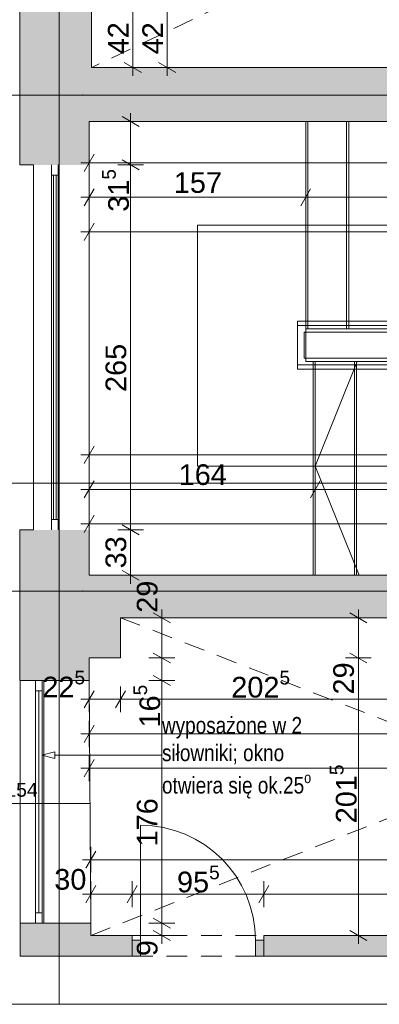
# Paper-space layout 'A-12 INWENTARYZACJA - PIĘTRO 9' of a CAD drawing. Header units: millimetres. Extents: x 0 to 420, y 0 to 297.
# Tile 2 of 10: x 57 to 83, y 108 to 179. Entities that reach past the tile are written whole.
import ezdxf
from ezdxf.xclip import XClip

# ---------------------------------------------------------------- set-up
doc = ezdxf.new("R2010")
doc.units = ezdxf.units.MM
doc.header["$MEASUREMENT"] = 0
doc.header["$XCLIPFRAME"] = 0
for name, pattern in [('ACAD_ISO03W100', [300, 120, -180]), ('DASHDOTX2', [1000, 500, -250, 0, -250]), ('GESTRICHELT2', [93.75, 62.5, -31.25]), ('Przer. długie kreski', [2.5, 1.5, -1]), ('PRZERYWANA_DU_A', [550, 350.0000000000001, -199.9999999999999])]:
    doc.linetypes.add(name, pattern=pattern)
for name, color, linetype, lineweight in [('0_Nr_pióra__2', 8, 'Continuous', 13), ('A_linie przekroju_Nr_pióra__1', 7, 'Continuous', 20), ('A_stolarka_Nr_pióra__3', 252, 'Continuous', 13), ('A_wymiary_Nr_pióra__1', 7, 'Continuous', 20), ('A_wymiary_Nr_pióra__2', 8, 'Continuous', 13), ('A_ściany_Nr_pióra__1', 7, 'Continuous', 20), ('Drzwi Archicad_Nr_pióra__1', 7, 'Continuous', 20)]:
    doc.layers.add(name, color=color, linetype=linetype, lineweight=lineweight)
for name, color, linetype, lineweight, true_color in [('A__balustrada_Nr_pióra__161', 7, 'Continuous', 5, 0x949494), ('A_opis_Nr_pióra__255', 7, 'Continuous', 15, 0x242424), ('A_opis_Nr_pióra__8', 7, 'Continuous', 13, 0x4c4c4c), ('A_osie_Nr_pióra__16', 7, 'Continuous', 5, 0x0f0f0f), ('A_pochwyt_Nr_pióra__161', 7, 'Continuous', 5, 0x949494), ('A_schody_Nr_pióra__10', 7, 'Continuous', 13, 0x4b4b4b), ('A_schody_Nr_pióra__4', 7, 'Continuous', 18, 0x4b4b4b), ('A_sufit_Nr_pióra__4', 7, 'Continuous', 18, 0x4b4b4b), ('A_ściany_Nr_pióra__10', 7, 'Continuous', 13, 0x4b4b4b), ('A_ściany_Nr_pióra__19', 7, 'Continuous', 5, 0x191919), ('Okna Archicada_Nr_pióra__19', 7, 'Continuous', 5, 0x191919)]:
    doc.layers.add(name, color=color, linetype=linetype, lineweight=lineweight, true_color=true_color)
for name, color, linetype in [('A_podrys', 7, 'Continuous'), ('A_ściany', 7, 'Continuous'), ('Drzwi Archicad', 7, 'Continuous')]:
    doc.layers.add(name, color=color, linetype=linetype)
doc.styles.add('STYL_AUTOMATYCZNY_1', font='arial.ttf')
doc.styles.add('STYL_AUTOMATYCZNY_2', font='ARIALN.TTF')
doc.styles.add('STYL_AUTOMATYCZNY_4', font='arial.ttf')

# ---------------------------------------------------------------- blocks, each defined once
blk = doc.blocks.new('Rysunek_1_1', base_point=(-1583.246055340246, -271.4475983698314))
at = {"layer": 'A_ściany', "linetype": 'Continuous', "lineweight": 0, "true_color": 0x000000}
for points in [[(57.17905362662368, 179.8264683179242), (57.17905362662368, 171.7064683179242), (62.37905362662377, 171.7064683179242), (62.37905362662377, 179.8264683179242)], [(62.37905362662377, 171.7064683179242), (109.7328841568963, 171.7064683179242), (109.7328841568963, 175.6264683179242), (62.37905362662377, 175.6264683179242)], [(57.17905362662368, 171.7064683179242), (57.17905362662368, 168.5613520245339), (62.22605362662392, 168.561352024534), (62.22605362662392, 171.7064683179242)], [(57.17905362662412, 142.0613520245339), (57.17905362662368, 131.1264683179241), (62.22605362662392, 131.1264683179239), (62.22605362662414, 142.0613520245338)], [(62.22605362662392, 132.7664683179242), (64.49605362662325, 132.7664683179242), (64.49605362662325, 138.7664683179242), (62.22605362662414, 138.7664683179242)], [(64.49605362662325, 135.6864683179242), (84.74605362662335, 135.6864683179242), (84.74605362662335, 138.7664683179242), (64.49605362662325, 138.7664683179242)], [(62.33605362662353, 113.5264683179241), (57.21905362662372, 113.5264683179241), (57.21905362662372, 111.1264683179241), (62.33605362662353, 111.1264683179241)], [(62.33605362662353, 112.626467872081), (62.33605362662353, 111.1264683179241), (65.33605400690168, 111.1264683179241), (65.33605400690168, 112.626467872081)], [(74.88605379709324, 111.1264683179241), (126.2960536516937, 111.1264683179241), (126.2960536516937, 112.6264679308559), (74.88605379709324, 112.6264679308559)]]:
    blk.add_hatch(color=18, dxfattribs=at).paths.add_polyline_path(points)
at = {"layer": 'Drzwi Archicad', "linetype": 'Continuous', "lineweight": 0, "true_color": 0xfdfdfd}
for points in [[(65.33605362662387, 112.2764683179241), (65.33605362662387, 111.1264683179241), (65.93605362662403, 111.1264683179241), (65.93605362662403, 112.2764683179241)], [(74.88605362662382, 111.1264683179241), (74.88605362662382, 112.2764683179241), (74.28605362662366, 112.2764683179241), (74.28605362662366, 111.1264683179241)]]:
    blk.add_hatch(color=7, dxfattribs=at).paths.add_polyline_path(points)
at = {"layer": '0_Nr_pióra__2', "color": 8, "linetype": 'PRZERYWANA_DU_A', "lineweight": 13, "flags": 128}
blk.add_lwpolyline([(43.8800683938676, 107.6272357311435), (158.8800683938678, 107.6272357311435)], dxfattribs=at)
at = {"layer": 'A__balustrada_Nr_pióra__161', "color": 252, "linetype": 'Continuous', "lineweight": 5, "true_color": 0x949494}
for p, q in [((77.3260520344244, 153.736467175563), (77.3260520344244, 157.2064686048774)), ((77.3260520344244, 156.9064681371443), (108.9990531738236, 156.9064681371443)), ((77.82605405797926, 154.536469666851), (77.82605405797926, 156.4064698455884)), ((77.82605405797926, 156.4064698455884), (108.4990548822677, 156.4064698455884)), ((77.82605405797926, 154.536469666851), (94.58654718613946, 154.536469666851)), ((77.3260520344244, 154.0364676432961), (94.37116233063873, 154.0364676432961))]:
    blk.add_line(p, q, dxfattribs=at)
at = {"layer": 'A_linie przekroju_Nr_pióra__1', "color": 7, "linetype": 'ACAD_ISO03W100', "lineweight": 20}
blk.add_line((54.97905168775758, 145.4599373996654), (285.9452800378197, 145.4599373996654), dxfattribs=at)
at = {"layer": 'A_opis_Nr_pióra__255', "color": 250, "linetype": 'Continuous', "lineweight": 15, "true_color": 0x242424}
for p, q in [((58.78897066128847, 125.7094088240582), (59.72198159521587, 125.9594079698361)), ((59.72198159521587, 125.9594079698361), (59.72198159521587, 125.4594096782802)), ((58.78897066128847, 125.7094088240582), (59.72198159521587, 125.4594096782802)), ((59.72198159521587, 125.7094088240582), (65.63328879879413, 125.7094088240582)), ((65.63328879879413, 125.7094088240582), (67.50220669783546, 125.7094088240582))]:
    blk.add_line(p, q, dxfattribs=at)
at = {"layer": 'A_osie_Nr_pióra__16', "color": 250, "linetype": 'DASHDOTX2', "lineweight": 5, "true_color": 0x0f0f0f}
for p, q in [((60.05105433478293, 239.4472546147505), (60.05105433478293, 107.6272371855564)), ((61.7463877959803, 173.6272357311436), (41.4953055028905, 173.6272341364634)), ((61.7463861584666, 173.6272332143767), (61.7463877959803, 173.6272357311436)), ((285.9452776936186, 173.6272332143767), (61.7463861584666, 173.6272332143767)), ((61.7463877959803, 137.6272357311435), (41.4953055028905, 137.627233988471)), ((285.9452776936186, 137.6272392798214), (61.7463861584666, 137.6272392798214)), ((61.7463861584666, 137.6272392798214), (61.7463877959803, 137.6272357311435))]:
    blk.add_line(p, q, dxfattribs=at)
for p in [(61.7463877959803, 173.6272357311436), (61.7463877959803, 137.6272357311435)]:
    blk.add_point(p, dxfattribs=at)
at = {"layer": 'A_pochwyt_Nr_pióra__161', "color": 252, "linetype": 'Continuous', "lineweight": 5, "true_color": 0x949494}
for p, q in [((77.3260520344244, 157.2064686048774), (108.9990531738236, 157.2064686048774)), ((77.3260520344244, 153.736467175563), (94.24193440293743, 153.736467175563))]:
    blk.add_line(p, q, dxfattribs=at)
at = {"layer": 'A_schody_Nr_pióra__10', "color": 251, "linetype": 'GESTRICHELT2', "lineweight": 13, "true_color": 0x4b4b4b}
for p, q in [((78.07605320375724, 171.7064675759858), (78.07605320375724, 156.6564689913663)), ((81.04605260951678, 171.7064675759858), (81.04605260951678, 156.6564689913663)), ((78.47605258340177, 154.2864667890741), (78.47605258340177, 138.7664677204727)), ((81.45605374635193, 154.2864667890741), (81.45605374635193, 138.7664677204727))]:
    blk.add_line(p, q, dxfattribs=at)
at = {"layer": 'A_schody_Nr_pióra__4', "color": 251, "linetype": 'Continuous', "lineweight": 18, "true_color": 0x4b4b4b}
for p, q in [((77.92605296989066, 171.7064675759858), (77.92605296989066, 154.2864667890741)), ((80.89605237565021, 171.7064675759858), (80.89605237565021, 156.6564689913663)), ((70.07605441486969, 164.1794474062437), (117.8990533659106, 164.1794474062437)), ((70.07605441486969, 164.1794474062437), (70.07605441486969, 146.699768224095)), ((77.92605296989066, 156.6564689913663), (108.3990522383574, 156.6564689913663)), ((77.92605296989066, 154.2864667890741), (94.47885289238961, 154.2864667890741)), ((78.62605281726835, 154.2864667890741), (78.62605281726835, 138.7664677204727)), ((81.65870128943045, 154.2864667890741), (78.62605281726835, 146.699768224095)), ((81.6060539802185, 154.2864667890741), (81.6060539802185, 138.7664677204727)), ((91.21076753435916, 146.699768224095), (70.07605441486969, 146.699768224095)), ((81.7972853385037, 138.7664677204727), (78.62605281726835, 146.699768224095))]:
    blk.add_line(p, q, dxfattribs=at)
at = {"layer": 'A_stolarka_Nr_pióra__3', "color": 252, "linetype": 'Continuous', "lineweight": 13}
blk.add_line((51.40855460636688, 122.1998258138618), (62.281845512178, 122.1998258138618), dxfattribs=at)
at = {"layer": 'A_sufit_Nr_pióra__4', "color": 251, "linetype": 'Przer. długie kreski', "lineweight": 18, "true_color": 0x4b4b4b}
for p, q in [((123.8628847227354, 204.9464529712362), (62.40288543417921, 175.6264510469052)), ((62.33605279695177, 112.6264685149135), (123.7760523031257, 136.8664697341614)), ((64.49605541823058, 135.6864676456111), (123.7760523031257, 112.6264685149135))]:
    blk.add_line(p, q, dxfattribs=at)
at = {"layer": 'A_wymiary_Nr_pióra__1', "color": 7, "linetype": 'Continuous', "lineweight": 20}
for p, q in [((64.75405223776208, 175.9872980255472), (66.00405543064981, 175.2656078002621)), ((67.2540548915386, 175.9872980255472), (68.50405435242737, 175.2656078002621)), ((65.85105466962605, 171.3456243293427), (64.60105520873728, 172.0673108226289)), ((62.58689910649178, 169.3314682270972), (61.86520888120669, 168.0814687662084)), ((64.60105520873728, 168.9221948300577), (65.85105466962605, 168.2005083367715)), ((62.58689910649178, 166.8314693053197), (61.86520888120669, 165.5814698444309)), ((78.28689621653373, 166.8314693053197), (77.56520972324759, 165.5814698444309)), ((62.58689910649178, 164.3314666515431), (61.86520888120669, 163.0814671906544)), ((62.58689910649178, 148.1311241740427), (61.86520888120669, 146.881124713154)), ((62.58689910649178, 145.6311252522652), (61.86520888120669, 144.3811220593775)), ((78.9868960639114, 145.6311252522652), (78.26520957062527, 144.3811220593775)), ((62.58689910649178, 143.1311225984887), (61.86520888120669, 141.8811231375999)), ((64.60105520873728, 142.4221958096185), (65.85105466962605, 141.7005093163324)), ((64.60105520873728, 139.1273109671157), (65.85105466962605, 138.4056244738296)), ((68.12105422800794, 135.325624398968), (66.87105476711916, 136.0473108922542)), ((82.37105405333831, 135.325624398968), (81.12105459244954, 136.0473108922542)), ((66.87105476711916, 133.1273128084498), (68.12105422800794, 132.4056263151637)), ((81.12105459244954, 133.1273128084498), (82.37105405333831, 132.4056263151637)), ((66.87105476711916, 131.4873119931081), (68.12105422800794, 130.765625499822)), ((62.58689910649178, 130.3914664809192), (61.86520888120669, 129.1414670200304)), ((64.85689866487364, 130.3914664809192), (64.13520843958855, 129.1414670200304)), ((62.58689910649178, 127.8914675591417), (61.86520888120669, 126.6414680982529)), ((62.58689910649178, 125.3914686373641), (61.86520888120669, 124.1414691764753)), ((62.69689604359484, 118.7514699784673), (61.9752095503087, 117.5014667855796)), ((62.69689604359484, 116.2514673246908), (61.9752095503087, 115.001467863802)), ((65.69689698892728, 116.2514673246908), (64.97521049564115, 115.001467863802)), ((75.24689570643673, 116.2514673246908), (74.52520921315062, 115.001467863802)), ((66.87105476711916, 113.887313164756), (68.12105422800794, 113.1656229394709)), ((66.87105476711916, 112.9873117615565), (68.12105422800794, 112.2656252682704)), ((81.12105459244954, 112.9873117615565), (82.37105405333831, 112.2656252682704))]:
    blk.add_line(p, q, dxfattribs=at)
at = {"layer": 'A_wymiary_Nr_pióra__2', "color": 8, "linetype": 'Continuous', "lineweight": 13}
for p, q in [((65.37905383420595, 175.6264510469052), (65.37905383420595, 179.826468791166)), ((67.87905275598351, 175.6264510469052), (67.87905275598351, 179.826468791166)), ((66.31655436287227, 175.6264510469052), (64.44155330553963, 175.6264510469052)), ((65.37905383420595, 175.0152018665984), (65.37905383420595, 175.6264510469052)), ((68.81655328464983, 175.6264510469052), (66.94155222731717, 175.6264510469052)), ((67.87905275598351, 175.0152018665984), (67.87905275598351, 175.6264510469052)), ((65.22605307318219, 171.7064675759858), (65.22605307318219, 172.3177167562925)), ((66.16355360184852, 171.7064675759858), (64.28855254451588, 171.7064675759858)), ((65.22605307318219, 168.5613515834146), (65.22605307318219, 171.7064675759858)), ((62.22605212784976, 167.768969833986), (62.22605212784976, 169.6439671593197)), ((61.61480294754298, 168.7064666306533), (62.22605212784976, 168.7064666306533)), ((62.22605212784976, 168.7064666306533), (109.7328835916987, 168.7064666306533)), ((66.16355360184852, 168.5613515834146), (64.28855254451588, 168.5613515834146)), ((65.22605307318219, 142.0613525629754), (65.22605307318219, 168.5613515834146)), ((62.22605212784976, 165.2689671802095), (62.22605212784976, 167.1439682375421)), ((77.92605296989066, 165.2689671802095), (77.92605296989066, 167.1439682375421)), ((61.61480294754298, 166.2064677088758), (62.22605212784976, 166.2064677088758)), ((62.22605212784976, 166.2064677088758), (77.92605296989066, 166.2064677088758)), ((77.92605296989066, 166.2064677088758), (107.626054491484, 166.2064677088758)), ((62.22605212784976, 162.7689682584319), (62.22605212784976, 164.6439693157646)), ((61.61480294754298, 163.7064687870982), (62.22605212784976, 163.7064687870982)), ((62.22605212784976, 163.7064687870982), (127.9260537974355, 163.7064687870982)), ((62.22605212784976, 146.5686220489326), (62.22605212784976, 148.4436231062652)), ((61.61480294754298, 147.5061225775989), (62.22605212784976, 147.5061225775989)), ((62.22605212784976, 147.5061225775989), (127.4372962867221, 147.5061225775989)), ((62.22605212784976, 144.068623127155), (62.22605212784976, 145.9436241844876)), ((78.62605281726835, 144.068623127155), (78.62605281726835, 145.9436241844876)), ((61.61480294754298, 145.0061236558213), (62.22605212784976, 145.0061236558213)), ((62.22605212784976, 145.0061236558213), (78.62605281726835, 145.0061236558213)), ((78.62605281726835, 145.0061236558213), (108.3990522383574, 145.0061236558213)), ((62.22605212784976, 141.5686242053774), (62.22605212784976, 143.4436252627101)), ((61.61480294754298, 142.5061247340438), (62.22605212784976, 142.5061247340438)), ((62.22605212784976, 142.5061247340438), (109.5794237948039, 142.5061247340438)), ((66.16355360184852, 142.0613525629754), (64.28855254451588, 142.0613525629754)), ((65.22605307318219, 138.7664677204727), (65.22605307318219, 142.0613525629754)), ((66.16355360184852, 138.7664677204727), (64.28855254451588, 138.7664677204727)), ((65.22605307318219, 138.1552185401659), (65.22605307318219, 138.7664677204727)), ((67.49605263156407, 135.6864676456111), (67.49605263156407, 136.2977168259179)), ((81.74605245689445, 135.6864676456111), (81.74605245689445, 136.2977168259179)), ((68.43355316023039, 135.6864676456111), (66.55855210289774, 135.6864676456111)), ((67.49605263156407, 132.7664695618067), (67.49605263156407, 135.6864676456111)), ((82.68355298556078, 135.6864676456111), (80.80855192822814, 135.6864676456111)), ((81.74605245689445, 132.7664695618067), (81.74605245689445, 135.6864676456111)), ((68.43355316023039, 132.7664695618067), (66.55855210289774, 132.7664695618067)), ((67.49605263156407, 131.1264687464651), (67.49605263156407, 132.7664695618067)), ((82.68355298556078, 132.7664695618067), (80.80855192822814, 132.7664695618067)), ((81.74605245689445, 112.6264685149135), (81.74605245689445, 132.7664695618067)), ((68.43355316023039, 131.1264687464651), (66.55855210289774, 131.1264687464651)), ((67.49605263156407, 113.5264699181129), (67.49605263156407, 131.1264687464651)), ((62.22605212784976, 128.828968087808), (62.22605212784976, 130.7039691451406)), ((64.49605541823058, 128.828968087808), (64.49605541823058, 130.7039691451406)), ((61.61480294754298, 129.7664686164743), (62.22605212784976, 129.7664686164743)), ((62.22605212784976, 129.7664686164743), (64.49605541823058, 129.7664686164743)), ((64.49605541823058, 129.7664686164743), (84.74605340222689, 129.7664686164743)), ((62.22605212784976, 126.3289691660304), (62.22605212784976, 128.2039664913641)), ((61.61480294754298, 127.2664696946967), (62.22605212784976, 127.2664696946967)), ((62.22605212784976, 127.2664696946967), (123.7760523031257, 127.2664696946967)), ((62.22605212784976, 123.8289665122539), (62.22605212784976, 125.7039675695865)), ((61.61480294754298, 124.7664670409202), (62.22605212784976, 124.7664670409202)), ((62.22605212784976, 124.7664670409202), (158.7960519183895, 124.7664670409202)), ((62.33605279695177, 117.1889678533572), (62.33605279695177, 119.0639689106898)), ((61.724803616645, 118.1264683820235), (62.33605279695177, 118.1264683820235)), ((62.33605279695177, 118.1264683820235), (158.7960519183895, 118.1264683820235)), ((62.33605279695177, 114.6889689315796), (62.33605279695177, 116.5639699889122)), ((65.33605374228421, 114.6889689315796), (65.33605374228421, 116.5639699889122)), ((74.88605245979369, 114.6889689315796), (74.88605245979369, 116.5639699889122)), ((61.724803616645, 115.6264694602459), (62.33605279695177, 115.6264694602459)), ((62.33605279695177, 115.6264694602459), (65.33605374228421, 115.6264694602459)), ((65.33605374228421, 115.6264694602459), (74.88605245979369, 115.6264694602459)), ((74.88605245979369, 115.6264694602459), (126.2960547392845, 115.6264694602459)), ((68.43355316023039, 113.5264699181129), (66.55855210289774, 113.5264699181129)), ((67.49605263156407, 112.6264685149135), (67.49605263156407, 113.5264699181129)), ((68.43355316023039, 112.6264685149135), (66.55855210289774, 112.6264685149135)), ((67.49605263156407, 112.0152193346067), (67.49605263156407, 112.6264685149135)), ((82.68355298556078, 112.6264685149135), (80.80855192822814, 112.6264685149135)), ((81.74605245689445, 112.0152193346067), (81.74605245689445, 112.6264685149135))]:
    blk.add_line(p, q, dxfattribs=at)
at = {"layer": 'A_ściany_Nr_pióra__1', "color": 7, "linetype": 'Continuous', "lineweight": 20}
for p, q in [((58.17905380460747, 168.5613515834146), (58.17905380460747, 142.0613525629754)), ((62.22605212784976, 168.5613515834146), (62.22605212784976, 142.0613525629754)), ((62.22605212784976, 131.1264687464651), (62.33605279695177, 113.5264699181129)), ((65.33605374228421, 112.6264685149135), (64.96605217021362, 112.6264685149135)), ((65.33605374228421, 112.2764667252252), (65.33605374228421, 112.6264685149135)), ((65.33605374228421, 111.1264699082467), (65.33605374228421, 112.2764667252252)), ((74.88605245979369, 112.6264685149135), (75.25605403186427, 112.6264685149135)), ((74.88605245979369, 112.2764667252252), (74.88605245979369, 112.6264685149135)), ((74.88605245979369, 111.1264699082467), (74.88605245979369, 112.2764667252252)), ((65.33605374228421, 111.1264699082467), (64.86605325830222, 111.1264699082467)), ((74.88605245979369, 111.1264699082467), (75.35605294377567, 111.1264699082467))]:
    blk.add_line(p, q, dxfattribs=at)
at = {"layer": 'A_ściany_Nr_pióra__1', "color": 7, "linetype": 'Continuous', "lineweight": 20, "flags": 128}
for points in [[(57.17905362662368, 179.8264683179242), (57.17905362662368, 171.7064683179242)], [(62.37905362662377, 175.6264683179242), (62.37905362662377, 179.8264683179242)], [(109.7328841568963, 175.6264683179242), (62.37905362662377, 175.6264683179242)], [(57.17905362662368, 171.7064683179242), (57.17905362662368, 168.5613520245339)], [(62.22605362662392, 168.561352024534), (62.22605362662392, 171.7064683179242)], [(62.22605362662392, 171.7064683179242), (62.37905362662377, 171.7064683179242)], [(62.37905362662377, 171.7064683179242), (109.7328841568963, 171.7064683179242)], [(57.17905362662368, 168.5613520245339), (58.17905362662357, 168.5613520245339)], [(57.17905362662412, 142.0613520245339), (57.17905362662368, 131.1264683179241)], [(58.17905362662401, 142.0613520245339), (57.17905362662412, 142.0613520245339)], [(62.22605362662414, 138.7664683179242), (62.22605362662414, 142.0613520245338)], [(64.49605362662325, 138.7664683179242), (62.22605362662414, 138.7664683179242)], [(84.74605362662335, 138.7664683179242), (64.49605362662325, 138.7664683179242)], [(64.49605362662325, 135.6864683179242), (84.74605362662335, 135.6864683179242)], [(64.49605362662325, 132.7664683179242), (64.49605362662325, 135.6864683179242)], [(62.22605362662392, 131.1264683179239), (62.22605362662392, 132.7664683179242)], [(62.22605362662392, 132.7664683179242), (64.49605362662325, 132.7664683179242)], [(57.17905362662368, 131.1264683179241), (62.22605362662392, 131.1264683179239)], [(58.92605362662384, 131.1264683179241), (57.21905362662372, 131.1264683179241)], [(57.21905362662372, 113.5264683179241), (58.92605362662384, 113.5264683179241)], [(62.33605362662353, 113.5264683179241), (57.21905362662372, 113.5264683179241)], [(57.21905362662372, 113.5264683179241), (57.21905362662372, 111.1264683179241)], [(62.33605362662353, 112.6264683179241), (62.33605362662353, 113.5264683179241)], [(65.33605362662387, 112.6264683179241), (62.33605362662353, 112.6264683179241)], [(126.296053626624, 112.6264683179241), (74.88605362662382, 112.6264683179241)], [(57.21905362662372, 111.1264683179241), (62.33605362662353, 111.1264683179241)], [(62.33605362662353, 111.1264683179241), (65.33605362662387, 111.1264683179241)], [(74.88605362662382, 111.1264683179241), (126.296053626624, 111.1264683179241)]]:
    blk.add_lwpolyline(points, dxfattribs=at)
at = {"layer": 'A_ściany_Nr_pióra__10', "color": 251, "linetype": 'Przer. długie kreski', "lineweight": 13, "true_color": 0x4b4b4b}
for p, q in [((65.33605374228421, 112.6264685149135), (74.88605245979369, 112.6264685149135)), ((65.33605374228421, 111.1264699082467), (74.88605245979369, 111.1264699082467))]:
    blk.add_line(p, q, dxfattribs=at)
at = {"layer": 'A_ściany_Nr_pióra__19', "color": 250, "linetype": 'Continuous', "lineweight": 5, "true_color": 0x191919}
for p, q in [((57.21905305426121, 131.1264687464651), (57.21905305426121, 113.5264699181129)), ((58.92605444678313, 113.5264699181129), (58.92605444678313, 131.1264687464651))]:
    blk.add_line(p, q, dxfattribs=at)
at = {"layer": 'Drzwi Archicad_Nr_pióra__1', "color": 7, "linetype": 'Continuous', "lineweight": 20}
for p, q in [((65.93605467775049, 112.2764667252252), (65.93605467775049, 120.626467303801)), ((65.33605374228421, 112.6264685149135), (64.96605217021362, 112.6264685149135)), ((65.33605374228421, 112.6264685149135), (64.96605217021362, 112.6264685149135)), ((65.33605374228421, 112.2764667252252), (65.33605374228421, 112.6264685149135)), ((65.33605374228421, 112.2764667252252), (65.33605374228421, 112.6264685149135)), ((65.33605374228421, 112.2764667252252), (65.93605467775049, 112.2764667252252)), ((65.33605374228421, 111.1264699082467), (65.33605374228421, 112.2764667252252)), ((65.33605374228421, 111.1264699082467), (65.33605374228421, 112.2764667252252)), ((65.33605374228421, 111.1264699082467), (65.33605374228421, 112.2764667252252)), ((65.93605467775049, 112.2764667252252), (65.93605467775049, 111.1264699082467)), ((74.28605525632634, 111.1264699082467), (74.28605525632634, 112.2764667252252)), ((74.28605525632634, 112.2764667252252), (74.88605245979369, 112.2764667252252)), ((74.88605245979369, 112.2764667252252), (74.88605245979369, 112.6264685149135)), ((74.88605245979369, 112.2764667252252), (74.88605245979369, 112.6264685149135)), ((74.88605245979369, 112.6264685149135), (75.25605403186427, 112.6264685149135)), ((74.88605245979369, 112.6264685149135), (75.25605403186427, 112.6264685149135)), ((74.88605245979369, 112.2764667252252), (74.88605245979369, 111.1264699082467)), ((74.88605245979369, 111.1264699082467), (74.88605245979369, 112.2764667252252)), ((74.88605245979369, 111.1264699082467), (74.88605245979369, 112.2764667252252)), ((65.33605374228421, 111.1264699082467), (64.86605325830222, 111.1264699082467)), ((65.33605374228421, 111.1264699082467), (64.86605325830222, 111.1264699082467)), ((65.93605467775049, 111.1264699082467), (65.33605374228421, 111.1264699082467)), ((74.88605245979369, 111.1264699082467), (74.28605525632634, 111.1264699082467)), ((74.88605245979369, 111.1264699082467), (75.35605294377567, 111.1264699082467)), ((74.88605245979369, 111.1264699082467), (75.35605294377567, 111.1264699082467))]:
    blk.add_line(p, q, dxfattribs=at)
blk.add_arc((65.93605362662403, 112.2764683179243), 8.349999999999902, 0, 90, dxfattribs=at)
at = {"layer": 'Okna Archicada_Nr_pióra__19', "color": 250, "linetype": 'Continuous', "lineweight": 5, "true_color": 0x191919}
for p, q in [((59.47905458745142, 142.0613525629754), (59.47905458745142, 168.5613515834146)), ((59.97905287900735, 142.0613525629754), (59.97905287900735, 168.5613515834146)), ((59.47905458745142, 167.8113504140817), (59.97905287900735, 167.8113504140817)), ((59.62905482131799, 142.8113537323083), (59.62905482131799, 167.8113504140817)), ((59.82905264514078, 142.8113537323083), (59.82905264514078, 167.8113504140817)), ((59.47905458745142, 142.8113537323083), (59.97905287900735, 142.8113537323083)), ((58.8190543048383, 131.1264687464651), (58.31905228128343, 131.1264687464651)), ((58.31905228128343, 131.1264687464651), (58.31905228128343, 113.5264699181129)), ((58.8190543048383, 113.5264699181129), (58.8190543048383, 131.1264687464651)), ((58.8190543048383, 130.3764675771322), (58.31905228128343, 130.3764675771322)), ((58.56905515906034, 114.2764673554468), (58.56905515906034, 130.3764675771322)), ((58.8190543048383, 114.2764673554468), (58.31905228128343, 114.2764673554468)), ((58.31905228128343, 113.5264699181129), (58.8190543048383, 113.5264699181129))]:
    blk.add_line(p, q, dxfattribs=at)
at = {"layer": 'A_opis_Nr_pióra__8', "color": 251, "linetype": 'Continuous', "lineweight": 13, "true_color": 0x4c4c4c, "insert": (67.50220770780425, 125.522807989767), "char_height": 1.2, "width": 12.52487981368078, "attachment_point": 4, "line_spacing_factor": 1.000876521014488, "style": 'STYL_AUTOMATYCZNY_2'}
blk.add_mtext('\\A1;{\\pql;\\fArial Narrow|b0|i0|c238|p0;\\W1.000000;wyposażone w 2 siłowniki; okno otwiera się ok.25\\fArial Narrow|b0|i0|c238|p0;\\W1.000000;\\A1{\\H.66x;\\So^  ;}}', dxfattribs=at)
at = {"layer": 'A_stolarka_Nr_pióra__3', "color": 252, "linetype": 'Continuous', "lineweight": 13, "insert": (51.40855562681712, 122.6831585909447), "char_height": 1, "attachment_point": 7, "style": 'STYL_AUTOMATYCZNY_1'}
blk.add_mtext('\\A1;{\\pql;\\fArial|b0|i0|c238|p0;\\W1.000000;77+77=154}', dxfattribs=at)
at = {"layer": 'A_wymiary_Nr_pióra__1', "color": 7, "linetype": 'Continuous', "lineweight": 20, "char_height": 1.5, "attachment_point": 7, "rotation": 90, "style": 'STYL_AUTOMATYCZNY_4'}
for s, insert, width in [('\\A1;{\\pql;\\fArial|b0|i0|c238|p0;\\W1.000000;42}', (65.07905361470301, 176.5823730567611), 2.288175), ('\\A1;{\\pql;\\fArial|b0|i0|c238|p0;\\W1.000000;42}', (67.57905361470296, 176.5823730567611), 2.288175), ('\\A1;{\\pql;\\fArial|b0|i0|c238|p0;\\W1.000000;265}', (64.92605361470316, 152.0735894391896), 3.432255), ('\\A1;{\\pql;\\fArial|b0|i0|c238|p0;\\W1.000000;33}', (64.92605361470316, 139.2698226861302), 2.288175), ('\\A1;{\\pql;\\fArial|b0|i0|c238|p0;\\W1.000000;29}', (67.19605361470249, 136.0477183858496), 2.288175), ('\\A1;{\\pql;\\fArial|b0|i0|c238|p0;\\W1.000000;29}', (81.44605361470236, 130.1170432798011), 2.288175), ('\\A1;{\\pql;\\fArial|b0|i0|c238|p0;\\W1.000000;176}', (67.19605361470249, 119.0887057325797), 3.432255), ('\\A1;{\\pql;\\fArial|b0|i0|c238|p0;\\W1.000000;9}', (67.19605361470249, 111.1211323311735), 1.144086)]:
    blk.add_mtext(s, dxfattribs=dict(at, insert=insert, width=width))
at = {"layer": 'A_wymiary_Nr_pióra__1', "color": 7, "linetype": 'Continuous', "lineweight": 20, "char_height": 1.5, "attachment_point": 7, "rotation": 90, "style": 'STYL_AUTOMATYCZNY_1'}
for s, insert in [('\\A1;{\\pql;\\fArial|b0|i0|c238|p0;\\W1.000000;31\\fArial|b0|i0|c238|p0;\\W1.000000;\\A1{\\H.66x;\\S5^  ;}}', (65.53475254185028, 165.156831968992)), ('\\A1;{\\pql;\\fArial|b0|i0|c238|p0;\\W1.000000;16\\fArial|b0|i0|c238|p0;\\W1.000000;\\A1{\\H.66x;\\S5^  ;}}', (67.80374807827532, 127.7219482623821)), ('\\A1;{\\pql;\\fArial|b0|i0|c238|p0;\\W1.000000;201\\fArial|b0|i0|c238|p0;\\W1.000000;\\A1{\\H.66x;\\S5^  ;}}', (82.05374807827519, 120.7668600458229))]:
    blk.add_mtext(s, dxfattribs=dict(at, insert=insert))
at = {"layer": 'A_wymiary_Nr_pióra__1', "color": 7, "linetype": 'Continuous', "lineweight": 20, "char_height": 1.5, "attachment_point": 7, "style": 'STYL_AUTOMATYCZNY_4'}
for s, insert, width in [('\\A1;{\\pql;\\fArial|b0|i0|c238|p0;\\W1.000000;157}', (68.35992609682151, 166.5064683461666), 3.432255), ('\\A1;{\\pql;\\fArial|b0|i0|c238|p0;\\W1.000000;164}', (68.7099260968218, 145.3061237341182), 3.432255), ('\\A1;{\\pql;\\fArial|b0|i0|c238|p0;\\W1.000000;30}', (59.68662858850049, 115.9264683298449), 2.288175)]:
    blk.add_mtext(s, dxfattribs=dict(at, insert=insert, width=width))
at = {"layer": 'A_wymiary_Nr_pióra__1', "color": 7, "linetype": 'Continuous', "lineweight": 20, "char_height": 1.5, "attachment_point": 7, "style": 'STYL_AUTOMATYCZNY_1'}
for s, insert in [('\\A1;{\\pql;\\fArial|b0|i0|c238|p0;\\W1.000000;22\\fArial|b0|i0|c238|p0;\\W1.000000;\\A1{\\H.66x;\\S5^  ;}}', (58.821533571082, 129.4673118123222)), ('\\A1;{\\pql;\\fArial|b0|i0|c238|p0;\\W1.000000;202\\fArial|b0|i0|c238|p0;\\W1.000000;\\A1{\\H.66x;\\S5^  ;}}', (72.5273736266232, 129.4587738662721)), ('\\A1;{\\pql;\\fArial|b0|i0|c238|p0;\\W1.000000;95\\fArial|b0|i0|c238|p0;\\W1.000000;\\A1{\\H.66x;\\S5^  ;}}', (68.5894186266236, 115.318773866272))]:
    blk.add_mtext(s, dxfattribs=dict(at, insert=insert))

psp = doc.layouts.new('A-12 INWENTARYZACJA - PIĘTRO 9')

# ---------------------------------------------------------------- block references
at = {"layer": 'A_podrys', "color": 37, "linetype": 'Continuous', "lineweight": 5, "true_color": 0x656532}
ref = psp.add_blockref('Rysunek_1_1', (-1583.246055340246, -271.4475983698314), dxfattribs=at)
XClip(ref).set_block_clipping_path([(35.49530734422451, 107.6272357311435), (285.9452785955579, 283.3362925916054)])

doc.saveas('drawing.dxf')
